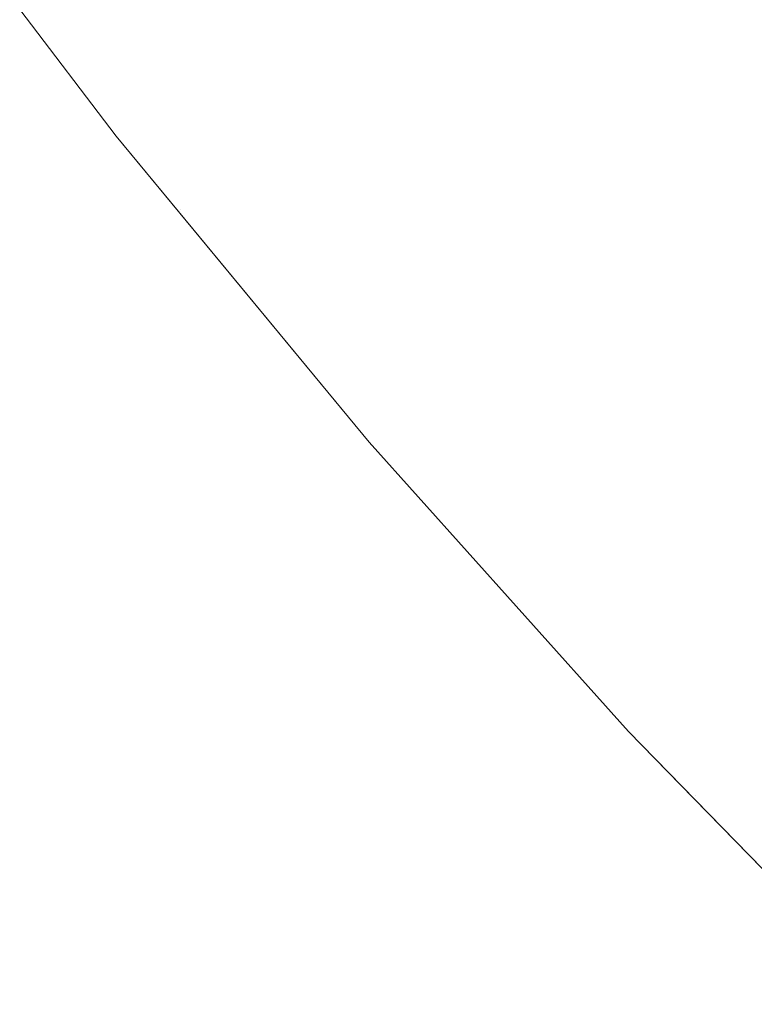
# Model space of a CAD drawing. Header units: centimetres. Extents: x -21.6 to 22.7, y 3.4 to 5.2.
# Tile 1 of 256: x -21.56445 to -21.55749, y 3.42293 to 3.43226. Entities that reach past the tile are written whole.
import ezdxf

# ---------------------------------------------------------------- set-up
doc = ezdxf.new("R2010")
doc.units = ezdxf.units.CM
doc.header["$LTSCALE"] = 2.54
doc.layers.add('Lucido design-1', color=7, linetype='Continuous')

# ---------------------------------------------------------------- blocks, each defined once
blk = doc.blocks.new('Gruppo-4-1')
at = {"color": 7, "linetype": 'Continuous', "lineweight": 9}
for points, invisible_edges in [([(-21.5615478, 3.4320795, -1872.2938976), (-21.5611235, 3.4325768, -1872.2908986), (-21.5625862, 3.4344314, -1872.2908986), (-21.5630212, 3.4339478, -1872.2938976)], 15), ([(-21.5615478, 3.4320795, -1872.9371304), (-21.5630212, 3.4339478, -1872.9371304), (-21.5625862, 3.4344314, -1872.9401294), (-21.5611235, 3.4325768, -1872.9401294)], 15), ([(-21.5595389, 3.4344342, -1872.2821254), (-21.5601177, 3.4337558, -1872.2850088), (-21.5586243, 3.43196, -1872.2850088), (-21.5580607, 3.4326567, -1872.2821254)], 15), ([(-21.5595389, 3.4344342, -1872.9489027), (-21.5580607, 3.4326567, -1872.9489027), (-21.5586243, 3.43196, -1872.9460193), (-21.5601177, 3.4337558, -1872.9460193)], 15), ([(-21.5630212, 3.4339478, -1872.2938976), (-21.5634007, 3.4335258, -1872.2969274), (-21.5619179, 3.4316456, -1872.2969274), (-21.5615478, 3.4320795, -1872.2938976)], 15), ([(-21.5619179, 3.4316456, -1872.9341007), (-21.5634007, 3.4335258, -1872.9341007), (-21.5630212, 3.4339478, -1872.9371304), (-21.5615478, 3.4320795, -1872.9371304)], 15), ([(-21.559139, 3.4313235, -1872.2879344), (-21.5586243, 3.43196, -1872.2850088), (-21.5601177, 3.4337558, -1872.2850088), (-21.5606464, 3.433136, -1872.2879344)], 15), ([(-21.5601177, 3.4337558, -1872.9460193), (-21.5586243, 3.43196, -1872.9460193), (-21.559139, 3.4313235, -1872.9430936), (-21.5606464, 3.433136, -1872.9430936)], 15), ([(-21.562233, 3.4312763, -1872.2999838), (-21.5619179, 3.4316456, -1872.2969274), (-21.5634007, 3.4335258, -1872.2969274), (-21.5637238, 3.4331666, -1872.2999838)], 15), ([(-21.562233, 3.4312763, -1872.9310442), (-21.5637238, 3.4331666, -1872.9310442), (-21.5634007, 3.4335258, -1872.9341007), (-21.5619179, 3.4316456, -1872.9341007)], 15), ([(-21.5565268, 3.4309087, -1872.2821254), (-21.5559331, 3.4316834, -1872.2792876), (-21.5574499, 3.433412, -1872.2792876), (-21.5580607, 3.4326567, -1872.2821254)], 15), ([(-21.5565268, 3.4309087, -1872.9489027), (-21.5580607, 3.4326567, -1872.9489027), (-21.5574499, 3.433412, -1872.9517404), (-21.5559331, 3.4316834, -1872.9517404)], 15), ([(-21.5637238, 3.4331666, -1872.2999838), (-21.5639893, 3.4328713, -1872.3030627), (-21.562492, 3.4309727, -1872.3030627), (-21.562233, 3.4312763, -1872.2999838)], 15), ([(-21.562492, 3.4309727, -1872.9279654), (-21.5639893, 3.4328713, -1872.9279654), (-21.5637238, 3.4331666, -1872.9310442), (-21.562233, 3.4312763, -1872.9310442)], 15), ([(-21.5606464, 3.433136, -1872.2879344), (-21.5611235, 3.4325768, -1872.2908986), (-21.5596036, 3.4307491, -1872.2908986), (-21.559139, 3.4313235, -1872.2879344)], 15), ([(-21.5606464, 3.433136, -1872.9430936), (-21.559139, 3.4313235, -1872.9430936), (-21.5596036, 3.4307491, -1872.9401294), (-21.5611235, 3.4325768, -1872.9401294)], 15), ([(-21.5626942, 3.4307356, -1872.3061596), (-21.562492, 3.4309727, -1872.3030627), (-21.5639893, 3.4328713, -1872.3030627), (-21.5641967, 3.4326408, -1872.3061596)], 15), ([(-21.5626942, 3.4307356, -1872.9248685), (-21.5641967, 3.4326408, -1872.9248685), (-21.5639893, 3.4328713, -1872.9279654), (-21.562492, 3.4309727, -1872.9279654)], 15), ([(-21.5641967, 3.4326408, -1872.3061596), (-21.5643453, 3.4324756, -1872.3092701), (-21.5628391, 3.4305658, -1872.3092701), (-21.5626942, 3.4307356, -1872.3061596)], 15), ([(-21.5628391, 3.4305658, -1872.9217579), (-21.5643453, 3.4324756, -1872.9217579), (-21.5641967, 3.4326408, -1872.9248685), (-21.5626942, 3.4307356, -1872.9248685)], 15), ([(-21.5600166, 3.4302384, -1872.2938976), (-21.5596036, 3.4307491, -1872.2908986), (-21.5611235, 3.4325768, -1872.2908986), (-21.5615478, 3.4320795, -1872.2938976)], 15), ([(-21.5611235, 3.4325768, -1872.9401294), (-21.5596036, 3.4307491, -1872.9401294), (-21.5600166, 3.4302384, -1872.9371304), (-21.5615478, 3.4320795, -1872.9371304)], 15), ([(-21.5580607, 3.4326567, -1872.2821254), (-21.5586243, 3.43196, -1872.2850088), (-21.5570745, 3.4301939, -1872.2850088), (-21.5565268, 3.4309087, -1872.2821254)], 15), ([(-21.5570745, 3.4301939, -1872.9460193), (-21.5586243, 3.43196, -1872.9460193), (-21.5580607, 3.4326567, -1872.9489027), (-21.5565268, 3.4309087, -1872.9489027)], 15), ([(-21.5629262, 3.4304637, -1872.3123898), (-21.5628391, 3.4305658, -1872.3092701), (-21.5643453, 3.4324756, -1872.3092701), (-21.5644346, 3.4323763, -1872.3123898)], 15), ([(-21.5629262, 3.4304637, -1872.9186383), (-21.5644346, 3.4323763, -1872.9186383), (-21.5643453, 3.4324756, -1872.9217579), (-21.5628391, 3.4305658, -1872.9217579)], 15), ([(-21.5644346, 3.4323763, -1872.3123898), (-21.5644497, 3.4323543, -1872.315514), (-21.5635367, 3.4311549, -1872.315514)], 9), ([(-21.5635367, 3.4311549, -1872.915514), (-21.5644497, 3.4323543, -1872.915514), (-21.5644346, 3.4323763, -1872.9186383)], 10), ([(-21.5644497, 3.4323543, -1872.915514), (-21.5635367, 3.4311549, -1872.915514), (-21.5635367, 3.4311549, -1872.315514), (-21.5644497, 3.4323543, -1872.315514)], 10), ([(-21.5635367, 3.4311549, -1872.315514), (-21.5629262, 3.4304637, -1872.3123898), (-21.5644346, 3.4323763, -1872.3123898)], 11), ([(-21.5644346, 3.4323763, -1872.9186383), (-21.5629262, 3.4304637, -1872.9186383), (-21.5635367, 3.4311549, -1872.915514)], 11), ([(-21.5615478, 3.4320795, -1872.2938976), (-21.5619179, 3.4316456, -1872.2969274), (-21.5603771, 3.4297928, -1872.2969274), (-21.5600166, 3.4302384, -1872.2938976)], 15), ([(-21.5615478, 3.4320795, -1872.9371304), (-21.5600166, 3.4302384, -1872.9371304), (-21.5603771, 3.4297928, -1872.9341007), (-21.5619179, 3.4316456, -1872.9341007)], 15), ([(-21.5575748, 3.4295409, -1872.2879344), (-21.5570745, 3.4301939, -1872.2850088), (-21.5586243, 3.43196, -1872.2850088), (-21.559139, 3.4313235, -1872.2879344)], 15), ([(-21.5575748, 3.4295409, -1872.9430936), (-21.559139, 3.4313235, -1872.9430936), (-21.5586243, 3.43196, -1872.9460193), (-21.5570745, 3.4301939, -1872.9460193)], 15), ([(-21.5606838, 3.4294135, -1872.2999838), (-21.5603771, 3.4297928, -1872.2969274), (-21.5619179, 3.4316456, -1872.2969274), (-21.562233, 3.4312763, -1872.2999838)], 15), ([(-21.5619179, 3.4316456, -1872.9341007), (-21.5603771, 3.4297928, -1872.9341007), (-21.5606838, 3.4294135, -1872.9310442), (-21.562233, 3.4312763, -1872.9310442)], 15), ([(-21.562233, 3.4312763, -1872.2999838), (-21.562492, 3.4309727, -1872.3030627), (-21.560936, 3.4291017, -1872.3030627), (-21.5606838, 3.4294135, -1872.2999838)], 15), ([(-21.562233, 3.4312763, -1872.9310442), (-21.5606838, 3.4294135, -1872.9310442), (-21.560936, 3.4291017, -1872.9279654), (-21.562492, 3.4309727, -1872.9279654)], 15), ([(-21.559139, 3.4313235, -1872.2879344), (-21.5596036, 3.4307491, -1872.2908986), (-21.5580263, 3.4289517, -1872.2908986), (-21.5575748, 3.4295409, -1872.2879344)], 15), ([(-21.5580263, 3.4289517, -1872.9401294), (-21.5596036, 3.4307491, -1872.9401294), (-21.559139, 3.4313235, -1872.9430936), (-21.5575748, 3.4295409, -1872.9430936)], 15), ([(-21.5635367, 3.4311549, -1872.315514), (-21.5629445, 3.4304386, -1872.315514), (-21.5629262, 3.4304637, -1872.3123898)], 10), ([(-21.5635367, 3.4311549, -1872.915514), (-21.5611396, 3.4282554, -1872.915514), (-21.5611396, 3.4282554, -1872.315514), (-21.5629445, 3.4304386, -1872.315514)], 10), ([(-21.5629445, 3.4304386, -1872.315514), (-21.5635367, 3.4311549, -1872.315514), (-21.5635367, 3.4311549, -1872.915514)], 10), ([(-21.5629262, 3.4304637, -1872.9186383), (-21.5613588, 3.4285789, -1872.9186383), (-21.5611396, 3.4282554, -1872.915514), (-21.5635367, 3.4311549, -1872.915514)], 11), ([(-21.5611329, 3.4288582, -1872.3061596), (-21.560936, 3.4291017, -1872.3030627), (-21.562492, 3.4309727, -1872.3030627), (-21.5626942, 3.4307356, -1872.3061596)], 15), ([(-21.562492, 3.4309727, -1872.9279654), (-21.560936, 3.4291017, -1872.9279654), (-21.5611329, 3.4288582, -1872.9248685), (-21.5626942, 3.4307356, -1872.9248685)], 15), ([(-21.5626942, 3.4307356, -1872.3061596), (-21.5628391, 3.4305658, -1872.3092701), (-21.561274, 3.4286838, -1872.3092701), (-21.5611329, 3.4288582, -1872.3061596)], 15), ([(-21.5626942, 3.4307356, -1872.9248685), (-21.5611329, 3.4288582, -1872.9248685), (-21.561274, 3.4286838, -1872.9217579), (-21.5628391, 3.4305658, -1872.9217579)], 15), ([(-21.5584278, 3.4284277, -1872.2938976), (-21.5580263, 3.4289517, -1872.2908986), (-21.5596036, 3.4307491, -1872.2908986), (-21.5600166, 3.4302384, -1872.2938976)], 15), ([(-21.5584278, 3.4284277, -1872.9371304), (-21.5600166, 3.4302384, -1872.9371304), (-21.5596036, 3.4307491, -1872.9401294), (-21.5580263, 3.4289517, -1872.9401294)], 15), ([(-21.5613588, 3.4285789, -1872.3123898), (-21.561274, 3.4286838, -1872.3092701), (-21.5628391, 3.4305658, -1872.3092701), (-21.5629262, 3.4304637, -1872.3123898)], 15), ([(-21.5628391, 3.4305658, -1872.9217579), (-21.561274, 3.4286838, -1872.9217579), (-21.5613588, 3.4285789, -1872.9186383), (-21.5629262, 3.4304637, -1872.9186383)], 15), ([(-21.5629262, 3.4304637, -1872.3123898), (-21.5629445, 3.4304386, -1872.315514), (-21.5611396, 3.4282554, -1872.315514), (-21.5613588, 3.4285789, -1872.3123898)], 13), ([(-21.5600166, 3.4302384, -1872.2938976), (-21.5603771, 3.4297928, -1872.2969274), (-21.5587781, 3.4279706, -1872.2969274), (-21.5584278, 3.4284277, -1872.2938976)], 15), ([(-21.5587781, 3.4279706, -1872.9341007), (-21.5603771, 3.4297928, -1872.9341007), (-21.5600166, 3.4302384, -1872.9371304), (-21.5584278, 3.4284277, -1872.9371304)], 15), ([(-21.555954, 3.4277916, -1872.2879344), (-21.5554686, 3.4284607, -1872.2850088), (-21.5570745, 3.4301939, -1872.2850088), (-21.5575748, 3.4295409, -1872.2879344)], 15), ([(-21.5570745, 3.4301939, -1872.9460193), (-21.5554686, 3.4284607, -1872.9460193), (-21.555954, 3.4277916, -1872.9430936), (-21.5575748, 3.4295409, -1872.9430936)], 15), ([(-21.5590763, 3.4275815, -1872.2999838), (-21.5587781, 3.4279706, -1872.2969274), (-21.5603771, 3.4297928, -1872.2969274), (-21.5606838, 3.4294135, -1872.2999838)], 15), ([(-21.5590763, 3.4275815, -1872.9310442), (-21.5606838, 3.4294135, -1872.9310442), (-21.5603771, 3.4297928, -1872.9341007), (-21.5587781, 3.4279706, -1872.9341007)], 15), ([(-21.5575748, 3.4295409, -1872.2879344), (-21.5580263, 3.4289517, -1872.2908986), (-21.556392, 3.4271878, -1872.2908986), (-21.555954, 3.4277916, -1872.2879344)], 15), ([(-21.5575748, 3.4295409, -1872.9430936), (-21.555954, 3.4277916, -1872.9430936), (-21.556392, 3.4271878, -1872.9401294), (-21.5580263, 3.4289517, -1872.9401294)], 15), ([(-21.5606838, 3.4294135, -1872.2999838), (-21.560936, 3.4291017, -1872.3030627), (-21.5593214, 3.4272616, -1872.3030627), (-21.5590763, 3.4275815, -1872.2999838)], 15), ([(-21.5593214, 3.4272616, -1872.9279654), (-21.560936, 3.4291017, -1872.9279654), (-21.5606838, 3.4294135, -1872.9310442), (-21.5590763, 3.4275815, -1872.9310442)], 15), ([(-21.5595128, 3.4270118, -1872.3061596), (-21.5593214, 3.4272616, -1872.3030627), (-21.560936, 3.4291017, -1872.3030627), (-21.5611329, 3.4288582, -1872.3061596)], 15), ([(-21.5595128, 3.4270118, -1872.9248685), (-21.5611329, 3.4288582, -1872.9248685), (-21.560936, 3.4291017, -1872.9279654), (-21.5593214, 3.4272616, -1872.9279654)], 15), ([(-21.5567814, 3.4266509, -1872.2938976), (-21.556392, 3.4271878, -1872.2908986), (-21.5580263, 3.4289517, -1872.2908986), (-21.5584278, 3.4284277, -1872.2938976)], 15), ([(-21.5580263, 3.4289517, -1872.9401294), (-21.556392, 3.4271878, -1872.9401294), (-21.5567814, 3.4266509, -1872.9371304), (-21.5584278, 3.4284277, -1872.9371304)], 15), ([(-21.5611329, 3.4288582, -1872.3061596), (-21.561274, 3.4286838, -1872.3092701), (-21.5596499, 3.4268329, -1872.3092701), (-21.5595128, 3.4270118, -1872.3061596)], 15), ([(-21.5596499, 3.4268329, -1872.9217579), (-21.561274, 3.4286838, -1872.9217579), (-21.5611329, 3.4288582, -1872.9248685), (-21.5595128, 3.4270118, -1872.9248685)], 15), ([(-21.5597323, 3.4267253, -1872.3123898), (-21.5596499, 3.4268329, -1872.3092701), (-21.561274, 3.4286838, -1872.3092701), (-21.5613588, 3.4285789, -1872.3123898)], 15), ([(-21.5597323, 3.4267253, -1872.9186383), (-21.5613588, 3.4285789, -1872.9186383), (-21.561274, 3.4286838, -1872.9217579), (-21.5596499, 3.4268329, -1872.9217579)], 15), ([(-21.5597323, 3.4267253, -1872.3123898), (-21.5613588, 3.4285789, -1872.3123898), (-21.5611396, 3.4282554, -1872.315514)], 11), ([(-21.5611396, 3.4282554, -1872.915514), (-21.5613588, 3.4285789, -1872.9186383), (-21.5597323, 3.4267253, -1872.9186383)], 11), ([(-21.5584278, 3.4284277, -1872.2938976), (-21.5587781, 3.4279706, -1872.2969274), (-21.5571213, 3.4261824, -1872.2969274), (-21.5567814, 3.4266509, -1872.2938976)], 15), ([(-21.5584278, 3.4284277, -1872.9371304), (-21.5567814, 3.4266509, -1872.9371304), (-21.5571213, 3.4261824, -1872.9341007), (-21.5587781, 3.4279706, -1872.9341007)], 15), ([(-21.5611396, 3.4282554, -1872.315514), (-21.5597462, 3.4267016, -1872.315514), (-21.5597323, 3.4267253, -1872.3123898)], 10), ([(-21.5597462, 3.4267016, -1872.315514), (-21.5611396, 3.4282554, -1872.315514), (-21.5611396, 3.4282554, -1872.915514), (-21.5597462, 3.4267016, -1872.915514)], 10), ([(-21.5597323, 3.4267253, -1872.9186383), (-21.5597462, 3.4267016, -1872.915514), (-21.5611396, 3.4282554, -1872.915514)], 9), ([(-21.5574105, 3.4257837, -1872.2999838), (-21.5571213, 3.4261824, -1872.2969274), (-21.5587781, 3.4279706, -1872.2969274), (-21.5590763, 3.4275815, -1872.2999838)], 15), ([(-21.5587781, 3.4279706, -1872.9341007), (-21.5571213, 3.4261824, -1872.9341007), (-21.5574105, 3.4257837, -1872.9310442), (-21.5590763, 3.4275815, -1872.9310442)], 15), ([(-21.5590763, 3.4275815, -1872.2999838), (-21.5593214, 3.4272616, -1872.3030627), (-21.5576482, 3.4254559, -1872.3030627), (-21.5574105, 3.4257837, -1872.2999838)], 15), ([(-21.5590763, 3.4275815, -1872.9310442), (-21.5574105, 3.4257837, -1872.9310442), (-21.5576482, 3.4254559, -1872.9279654), (-21.5593214, 3.4272616, -1872.9279654)], 15), ([(-21.5578339, 3.4251999, -1872.3061596), (-21.5576482, 3.4254559, -1872.3030627), (-21.5593214, 3.4272616, -1872.3030627), (-21.5595128, 3.4270118, -1872.3061596)], 15), ([(-21.5593214, 3.4272616, -1872.9279654), (-21.5576482, 3.4254559, -1872.9279654), (-21.5578339, 3.4251999, -1872.9248685), (-21.5595128, 3.4270118, -1872.9248685)], 15), ([(-21.5595128, 3.4270118, -1872.3061596), (-21.5596499, 3.4268329, -1872.3092701), (-21.5579669, 3.4250165, -1872.3092701), (-21.5578339, 3.4251999, -1872.3061596)], 15), ([(-21.5595128, 3.4270118, -1872.9248685), (-21.5578339, 3.4251999, -1872.9248685), (-21.5579669, 3.4250165, -1872.9217579), (-21.5596499, 3.4268329, -1872.9217579)], 15), ([(-21.5580469, 3.4249063, -1872.3123898), (-21.5579669, 3.4250165, -1872.3092701), (-21.5596499, 3.4268329, -1872.3092701), (-21.5597323, 3.4267253, -1872.3123898)], 15), ([(-21.5596499, 3.4268329, -1872.9217579), (-21.5579669, 3.4250165, -1872.9217579), (-21.5580469, 3.4249063, -1872.9186383), (-21.5597323, 3.4267253, -1872.9186383)], 15), ([(-21.5597323, 3.4267253, -1872.3123898), (-21.5597462, 3.4267016, -1872.315514), (-21.5586806, 3.4255133, -1872.315514)], 9), ([(-21.5586806, 3.4255133, -1872.915514), (-21.5597462, 3.4267016, -1872.915514), (-21.5597323, 3.4267253, -1872.9186383)], 10), ([(-21.5597462, 3.4267016, -1872.915514), (-21.5586806, 3.4255133, -1872.915514), (-21.5586806, 3.4255133, -1872.315514), (-21.5597462, 3.4267016, -1872.315514)], 10), ([(-21.5586806, 3.4255133, -1872.315514), (-21.5580469, 3.4249063, -1872.3123898), (-21.5597323, 3.4267253, -1872.3123898)], 11), ([(-21.5597323, 3.4267253, -1872.9186383), (-21.5580469, 3.4249063, -1872.9186383), (-21.5586806, 3.4255133, -1872.915514)], 11), ([(-21.5574105, 3.4257837, -1872.2999838), (-21.5576482, 3.4254559, -1872.3030627), (-21.5559169, 3.4236879, -1872.3030627), (-21.5556868, 3.4240234, -1872.2999838)], 15), ([(-21.5559169, 3.4236879, -1872.9279654), (-21.5576482, 3.4254559, -1872.9279654), (-21.5574105, 3.4257837, -1872.9310442), (-21.5556868, 3.4240234, -1872.9310442)], 15), ([(-21.5586806, 3.4255133, -1872.315514), (-21.5580639, 3.4248789, -1872.315514), (-21.5580469, 3.4249063, -1872.3123898)], 10), ([(-21.5586806, 3.4255133, -1872.915514), (-21.5561667, 3.4229273, -1872.915514), (-21.5561667, 3.4229273, -1872.315514), (-21.5580639, 3.4248789, -1872.315514)], 10), ([(-21.5580639, 3.4248789, -1872.315514), (-21.5586806, 3.4255133, -1872.315514), (-21.5586806, 3.4255133, -1872.915514)], 10), ([(-21.5561667, 3.4229273, -1872.915514), (-21.5586806, 3.4255133, -1872.915514), (-21.5580469, 3.4249063, -1872.9186383), (-21.5563028, 3.4231253, -1872.9186383)], 14), ([(-21.5560967, 3.4234259, -1872.3061596), (-21.5559169, 3.4236879, -1872.3030627), (-21.5576482, 3.4254559, -1872.3030627), (-21.5578339, 3.4251999, -1872.3061596)], 15), ([(-21.5560967, 3.4234259, -1872.9248685), (-21.5578339, 3.4251999, -1872.9248685), (-21.5576482, 3.4254559, -1872.9279654), (-21.5559169, 3.4236879, -1872.9279654)], 15), ([(-21.5578339, 3.4251999, -1872.3061596), (-21.5579669, 3.4250165, -1872.3092701), (-21.5562254, 3.4232382, -1872.3092701), (-21.5560967, 3.4234259, -1872.3061596)], 15), ([(-21.5562254, 3.4232382, -1872.9217579), (-21.5579669, 3.4250165, -1872.9217579), (-21.5578339, 3.4251999, -1872.9248685), (-21.5560967, 3.4234259, -1872.9248685)], 15), ([(-21.5563028, 3.4231253, -1872.3123898), (-21.5562254, 3.4232382, -1872.3092701), (-21.5579669, 3.4250165, -1872.3092701), (-21.5580469, 3.4249063, -1872.3123898)], 15), ([(-21.5563028, 3.4231253, -1872.9186383), (-21.5580469, 3.4249063, -1872.9186383), (-21.5579669, 3.4250165, -1872.9217579), (-21.5562254, 3.4232382, -1872.9217579)], 15), ([(-21.5580469, 3.4249063, -1872.3123898), (-21.5580639, 3.4248789, -1872.315514), (-21.5561667, 3.4229273, -1872.315514), (-21.5563028, 3.4231253, -1872.3123898)], 13)]:
    blk.add_3dface(points, dxfattribs=dict(at, invisible_edges=invisible_edges))
blk = doc.blocks.new('Gruppo-5-1')
at = {"color": 7}
blk.add_blockref('Gruppo-4-1', (0, 0), dxfattribs=at)

msp = doc.modelspace()

# ---------------------------------------------------------------- block references
at = {"layer": 'Lucido design-1', "color": 7}
msp.add_blockref('Gruppo-5-1', (0, 0), dxfattribs=at)

doc.saveas('drawing.dxf')
